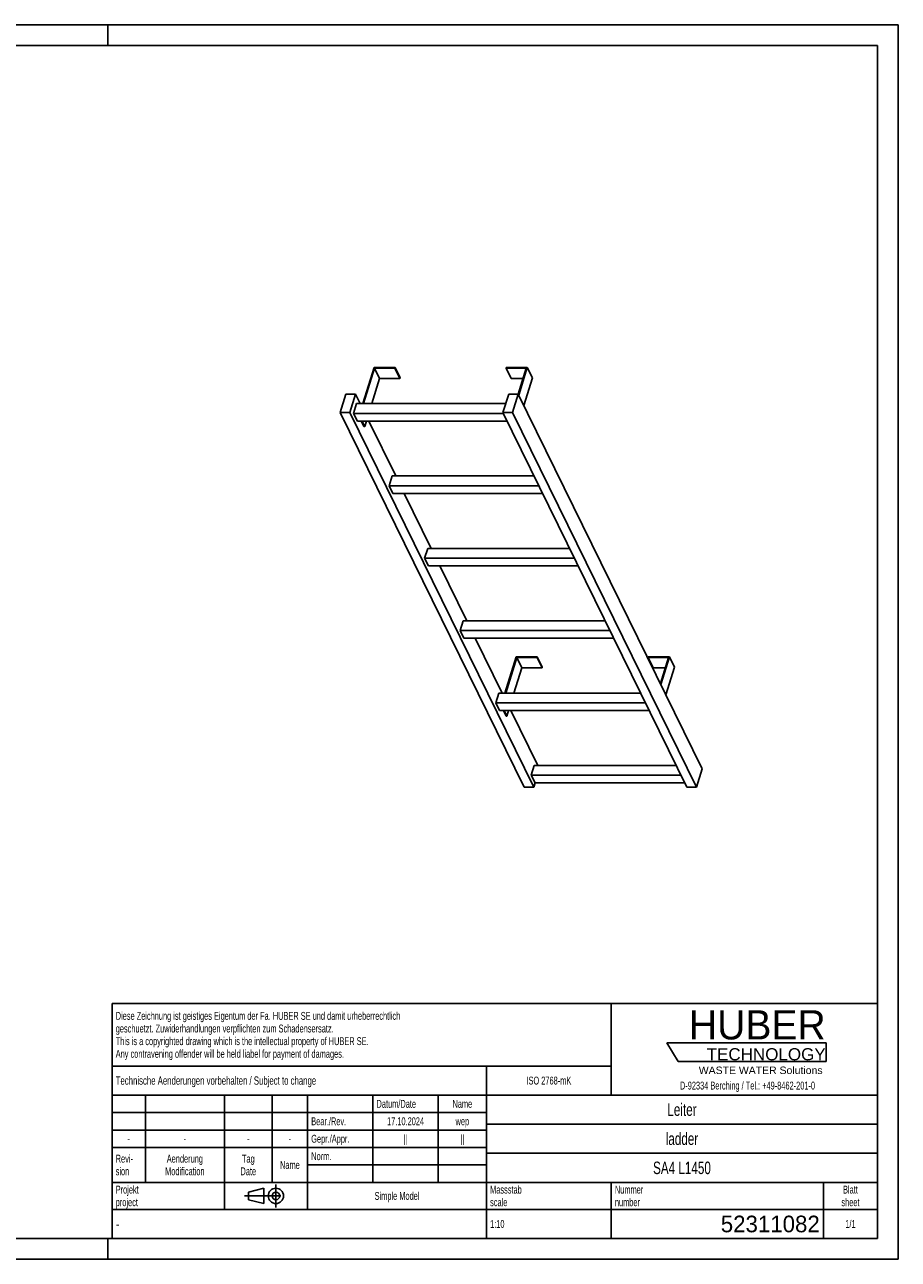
# Model space of a CAD drawing. Header units: millimetres. Extents: x 0 to 4200, y 0 to 2970.
# Tile 2 of 2: x 2100 to 4200, y 0 to 2970. Entities that reach past the tile are written whole.
import ezdxf

# ---------------------------------------------------------------- set-up
doc = ezdxf.new("R2010")
doc.units = ezdxf.units.MM
doc.header["$LTSCALE"] = 231
doc.linetypes.add('CENTER', pattern=[0.6, 0.375, -0.075, 0.075, -0.075])
doc.layers.get('0').update_dxf_attribs({"linetype": 'CONTINUOUS'})
doc.layers.add('HUBER_Logo_BL1', color=7, linetype='CONTINUOUS')
doc.styles.get("Standard").update_dxf_attribs({"font": 'txt', "width": 0.7})
doc.styles.add('TEXTSTYLE_2', font='txt')
doc.styles.add('TEXTSTYLE_3', font='arial.ttf')
doc.styles.add('TEXTSTYLE_4', font='txt', dxfattribs={"width": 0.8})
doc.styles.add('TEXTSTYLE_5', font='txt')

# ---------------------------------------------------------------- blocks, each defined once
blk = doc.blocks.new('HUBER_LOGO_BL1', base_point=(3837.5, 503.7))
at = {"layer": 'HUBER_Logo_BL1', "color": 5, "linetype": 'Continuous'}
for p, q in [((4026.4, 521), (3643.9, 521)), ((3643.9, 521), (3670.9, 476)), ((4026.4, 521), (4026.4, 476)), ((3670.9, 476), (4026.4, 476))]:
    blk.add_line(p, q, dxfattribs=at)
at = {"layer": 'HUBER_Logo_BL1', "color": 2, "linetype": 'Continuous', "attachment_point": 3, "line_spacing_factor": 0.78}
for s, insert, char_height, width, style in [('HUBER\\P\\fArial;\\H29.25;TECHNOLOGY ', (4025.4, 599.1), 70.2, 387.672, 'TEXTSTYLE_2'), ('WASTE WATER Solutions', (4018, 463.6), 18, 297.033, 'TEXTSTYLE_3')]:
    blk.add_mtext(s, dxfattribs=dict(at, insert=insert, char_height=char_height, width=width, style=style))
at = {"layer": 'HUBER_Logo_BL1', "color": 2, "linetype": 'Continuous', "insert": (3837.5, 427.4), "char_height": 19, "width": 810.893, "attachment_point": 2, "line_spacing_factor": 0.96}
blk.add_mtext('D-92334 Berching / Tel.: +49-8462-201-0', dxfattribs=at)
blk = doc.blocks.new('PROJEKTIONSMETHODE_1_BL2', base_point=(2680, 152.5))
at = {"color": 2, "linetype": 'CENTER'}
for p, q in [((2703.8, 180), (2703.8, 125)), ((2628.7, 152.5), (2731.3, 152.5))]:
    blk.add_line(p, q, dxfattribs=at)
at = {"color": 2, "linetype": 'Continuous'}
for p, q in [((2637.8, 161.7), (2674.5, 170.8)), ((2637.8, 143.3), (2637.8, 161.7)), ((2674.5, 134.2), (2674.5, 170.8)), ((2637.8, 143.3), (2674.5, 134.2))]:
    blk.add_line(p, q, dxfattribs=at)
for radius in [18.3, 9.17]:
    blk.add_circle((2703.8, 152.5), radius, dxfattribs=at)
blk = doc.blocks.new('*T11')
at = {"color": 3, "linetype": 'Continuous'}
for p, q in [((0, 0), (1840, 0)), ((0, 0), (0, -565)), ((1200, 0), (1200, -220)), ((1840, 0), (1840, -565)), ((0, -150), (1200, -150)), ((900, -150), (900, -565)), ((0, -220), (1840, -220)), ((80, -220), (80, -430)), ((270, -220), (270, -495)), ((385, -220), (385, -430)), ((470, -220), (470, -495)), ((627, -220), (627, -430)), ((784, -220), (784, -430)), ((0, -262), (900, -262)), ((900, -290), (1840, -290)), ((0, -304), (900, -304)), ((0, -346), (900, -346)), ((900, -360), (1840, -360)), ((470, -388), (900, -388)), ((0, -430), (1840, -430)), ((1200, -430), (1200, -565)), ((1710, -430), (1710, -565)), ((0, -495), (1840, -495)), ((0, -565), (1840, -565))]:
    blk.add_line(p, q, dxfattribs=at)
at = {"color": 2, "linetype": 'Continuous', "line_spacing_factor": 0.96}
for s, insert, char_height, width, attachment_point in [('Diese Zeichnung ist geistiges Eigentum der Fa. HUBER SE und damit urheberrechtlich \\Pgeschuetzt. Zuwiderhandlungen verpflichten zum Schadensersatz.\\PThis is a copyrighted drawing which is the intellectual property of HUBER SE.\\PAny contravening offender will be held liabel for payment of damages.', (8.75, -19.9), 19, 2214.8571, 1), ('Technische Aenderungen vorbehalten / Subject to change', (8.75, -175), 20, 1524.7619, 1), ('ISO 2768-mK', (1050, -175.5), 19, 332.9524, 2), ('Datum/Date', (635.75, -231.5), 19, 292.2381, 1), ('Name', (842, -231.5), 19, 126.6667, 2), ('Leiter', (1370, -240), 30, 240, 2), ('Bear./Rev.', (478.75, -273.5), 19, 272.3333, 1), ('17.10.2024', (705.5, -273.5), 19, 273.2381, 2), ('wep', (842, -273.5), 19, 99.5238, 2), ('-', (40, -315.5), 19, 34.381, 2), ('-', (175, -315.5), 19, 34.381, 2), ('-', (327.5, -315.5), 19, 34.381, 2), ('-', (427.5, -315.5), 19, 34.381, 2), ('Gepr./Appr.', (478.75, -315.5), 19, 299.4762, 1), ('||', (705.5, -315.5), 19, 50.6667, 2), ('||', (842, -315.5), 19, 50.6667, 2), ('ladder', (1370, -310), 30, 251.4286, 2), ('Revi-\\Psion', (8.75, -363.3), 19, 138.4286, 1), ('Aenderung\\PModification', (175, -363.3), 19, 303.0952, 2), ('Tag\\PDate', (327.5, -363.3), 19, 117.619, 2), ('Name', (427.5, -378.5), 19, 126.6667, 2), ('Norm. ', (478.75, -357.5), 19, 175.5238, 1), ('SA4 L1450', (1370, -380), 30, 414.2857, 2), ('Projekt\\Pproject', (8.75, -437.8), 19, 183.6667, 1), ('Massstab\\Pscale', (908.75, -437.8), 19, 224.381, 1), ('Nummer\\Pnumber', (1208.75, -437.8), 19, 186.381, 1), ('Blatt\\Psheet', (1775, -437.8), 19, 137.5238, 2), ('Simple Model', (685, -453), 19, 328.4286, 2), ('1:10', (908.75, -520.5), 19, 94.0952, 1), ('1/1', (1775, -520.5), 19, 79.619, 2)]:
    blk.add_mtext(s, dxfattribs=dict(at, insert=insert, char_height=char_height, width=width, attachment_point=attachment_point))
for s, insert, char_height, width, attachment_point, style in [('-', (8.75, -517.5), 25, 18.3333, 1, 'TEXTSTYLE_4'), ('52311082', (1701.25, -510), 40, 506.6667, 3, 'TEXTSTYLE_5')]:
    blk.add_mtext(s, dxfattribs=dict(at, insert=insert, char_height=char_height, width=width, attachment_point=attachment_point, style=style))

msp = doc.modelspace()

# ---------------------------------------------------------------- linework, layer by layer
at = {"color": 7, "linetype": 'Continuous'}
for p, q in [((0, 2970), (4200, 2970)), ((4200, 0), (4200, 2970)), ((2939.708, 2145.486), (2912.791, 2058.385)), ((2914.633, 2058.385), (2941.066, 2143.919)), ((2990.366, 2145.486), (2939.708, 2145.486)), ((2941.066, 2143.919), (2989.882, 2143.919)), ((2941.066, 2143.919), (2953.267, 2119.055)), ((2989.882, 2143.919), (2990.366, 2145.486)), ((2989.882, 2143.919), (3002.083, 2119.055)), ((2990.366, 2145.486), (3002.568, 2120.621)), ((3257.474, 2145.486), (3256.989, 2143.919)), ((3256.989, 2143.919), (3269.191, 2119.055)), ((3256.989, 2143.919), (3305.806, 2143.919)), ((3308.132, 2145.486), (3257.474, 2145.486)), ((3305.806, 2143.919), (3286.484, 2081.395)), ((3287.618, 2079.103), (3308.132, 2145.486)), ((3308.132, 2145.486), (3320.334, 2120.621)), ((2953.267, 2119.055), (2934.519, 2058.385)), ((2953.267, 2119.055), (3002.083, 2119.055)), ((3002.083, 2119.055), (3002.568, 2120.621)), ((3269.191, 2119.055), (3298.122, 2119.055)), ((3299.82, 2054.239), (3320.334, 2120.621)), ((2872.018, 2081.392), (2858.22, 2036.742)), ((2895.044, 2081.392), (2872.018, 2081.392)), ((2881.247, 2036.742), (2895.044, 2081.392)), ((2906.335, 2058.385), (2895.044, 2081.392)), ((3263.469, 2081.392), (3249.671, 2036.742)), ((3286.495, 2081.392), (3263.469, 2081.392)), ((3272.698, 2036.742), (3286.495, 2081.392)), ((3728.806, 1180.057), (3286.495, 2081.392)), ((2897.877, 2058.385), (2890.615, 2034.885)), ((3256.359, 2058.385), (2897.877, 2058.385)), ((3300.531, 1135.408), (2858.22, 2036.742)), ((2858.22, 2036.742), (2881.247, 2036.742)), ((3323.557, 1135.408), (2881.247, 2036.742)), ((2899.767, 2016.237), (2890.615, 2034.885)), ((3250.582, 2034.885), (2890.615, 2034.885)), ((3691.982, 1135.408), (3249.671, 2036.742)), ((3249.671, 2036.742), (3272.698, 2036.742)), ((3715.008, 1135.408), (3272.698, 2036.742)), ((2899.767, 2016.237), (3259.734, 2016.237)), ((2915.599, 2003.122), (2909.164, 2016.237)), ((2911.006, 2016.237), (2917.441, 2003.122)), ((2915.599, 2003.122), (2917.441, 2003.122)), ((2921.494, 2016.237), (2917.441, 2003.122)), ((2991.746, 1884.334), (2927.018, 2016.237)), ((2983.289, 1884.334), (2976.027, 1860.834)), ((3324.462, 1884.334), (2983.289, 1884.334)), ((2985.178, 1842.186), (2976.027, 1860.834)), ((3335.994, 1860.834), (2976.027, 1860.834)), ((2985.178, 1842.186), (3345.145, 1842.186)), ((3077.158, 1710.283), (3012.43, 1842.186)), ((3068.701, 1710.283), (3061.439, 1686.783)), ((3409.874, 1710.283), (3068.701, 1710.283)), ((3070.59, 1668.135), (3061.439, 1686.783)), ((3421.406, 1686.783), (3061.439, 1686.783)), ((3070.59, 1668.135), (3430.557, 1668.135)), ((3162.57, 1536.232), (3097.841, 1668.135)), ((3154.113, 1536.232), (3146.851, 1512.733)), ((3495.286, 1536.232), (3154.113, 1536.232)), ((3506.818, 1512.733), (3146.851, 1512.733)), ((3156.002, 1494.084), (3146.851, 1512.733)), ((3156.002, 1494.084), (3515.969, 1494.084)), ((3247.982, 1362.182), (3183.253, 1494.084)), ((3281.354, 1449.282), (3254.438, 1362.182)), ((3256.28, 1362.182), (3282.712, 1447.716)), ((3332.013, 1449.282), (3281.354, 1449.282)), ((3282.712, 1447.716), (3331.529, 1447.716)), ((3294.914, 1422.851), (3282.712, 1447.716)), ((3331.529, 1447.716), (3332.013, 1449.282)), ((3343.73, 1422.851), (3331.529, 1447.716)), ((3344.214, 1424.418), (3332.013, 1449.282)), ((3599.121, 1449.282), (3598.636, 1447.716)), ((3610.838, 1422.851), (3598.636, 1447.716)), ((3598.636, 1447.716), (3647.453, 1447.716)), ((3649.779, 1449.282), (3599.121, 1449.282)), ((3647.453, 1447.716), (3628.135, 1385.204)), ((3629.265, 1382.9), (3649.779, 1449.282)), ((3661.981, 1424.418), (3649.779, 1449.282)), ((3294.914, 1422.851), (3276.166, 1362.182)), ((3343.73, 1422.851), (3294.914, 1422.851)), ((3344.214, 1424.418), (3343.73, 1422.851)), ((3639.769, 1422.851), (3610.838, 1422.851)), ((3661.981, 1424.418), (3641.467, 1358.036)), ((3239.524, 1362.182), (3232.262, 1338.682)), ((3592.229, 1338.682), (3232.262, 1338.682)), ((3241.414, 1320.034), (3232.262, 1338.682)), ((3580.697, 1362.182), (3239.524, 1362.182)), ((3241.414, 1320.034), (3601.381, 1320.034)), ((3257.246, 1306.919), (3250.811, 1320.034)), ((3259.088, 1306.919), (3252.653, 1320.034)), ((3259.088, 1306.919), (3257.246, 1306.919)), ((3263.141, 1320.034), (3259.088, 1306.919)), ((3333.393, 1188.131), (3268.665, 1320.034)), ((3324.936, 1188.131), (3317.674, 1164.631)), ((3666.109, 1188.131), (3324.936, 1188.131)), ((3326.825, 1145.983), (3317.674, 1164.631)), ((3677.641, 1164.631), (3317.674, 1164.631)), ((3715.008, 1135.408), (3728.806, 1180.057)), ((3300.531, 1135.408), (3323.557, 1135.408)), ((3323.557, 1135.408), (3326.825, 1145.983)), ((3326.825, 1145.983), (3686.792, 1145.983)), ((3691.982, 1135.408), (3715.008, 1135.408)), ((0, 0), (4200, 0))]:
    msp.add_line(p, q, dxfattribs=at)
at = {"color": 3, "linetype": 'Continuous'}
for p, q in [((4200, 2970), (0, 2970)), ((2300, 2970), (2300, 2920)), ((4200, 2970), (4200, 0)), ((2300, 0), (2300, 50)), ((4200, 0), (0, 0))]:
    msp.add_line(p, q, dxfattribs=at)
at = {"color": 5, "linetype": 'Continuous'}
for p, q in [((4150, 2920), (50, 2920)), ((4150, 50), (4150, 2920)), ((50, 50), (4150, 50))]:
    msp.add_line(p, q, dxfattribs=at)

# ---------------------------------------------------------------- block references
msp.add_blockref('*T11', (2310, 615))
at = {"color": 2, "linetype": 'Continuous'}
msp.add_blockref('PROJEKTIONSMETHODE_1_BL2', (2680, 152.5), dxfattribs=at)
at = {"layer": 'HUBER_Logo_BL1'}
msp.add_blockref('HUBER_LOGO_BL1', (3837.497, 503.742), dxfattribs=at)

doc.saveas('drawing.dxf')
